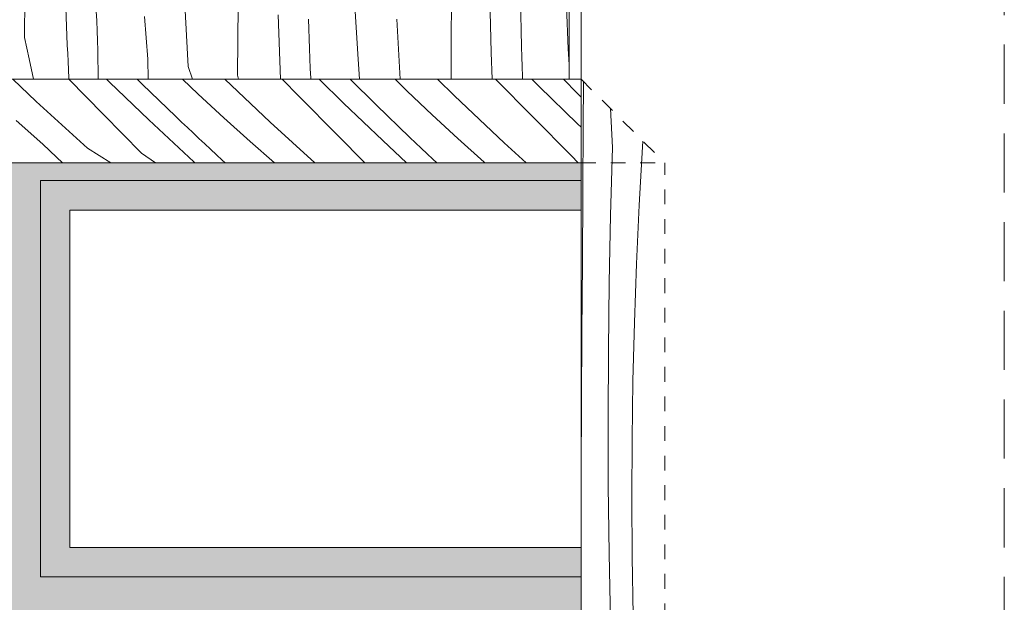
# Model space of a CAD drawing. Extents: x -366324 to -207045, y 68808 to 138616.
# Tile 10 of 170: x -347705 to -346042, y 91923 to 92908. Entities that reach past the tile are written whole.
import ezdxf

# ---------------------------------------------------------------- set-up
doc = ezdxf.new("R2010")
doc.units = 0
doc.header["$MEASUREMENT"] = 0
for name, pattern in [('Dashed', [564.444447, 282.222223, -282.222223]), ('Hidden Line', [50, 25, -25]), ('Krawędzie ukryte', [150, 100, -50])]:
    doc.linetypes.add(name, pattern=pattern)
doc.layers.add('Arch kolorystyka_Nr_Pióra__2', color=7, linetype='Continuous', lineweight=13, true_color=0x7f7f7f)
doc.layers.add('Arch kolorystyka_Nr_Pióra__22', color=7, linetype='Continuous', lineweight=9, true_color=0x7f7f7f)
for name, color, linetype, lineweight in [('Arch okna_Nr_Pióra__21', 7, 'Continuous', 9), ('Arch ściany zewnętrzne_Nr_Pióra__21', 7, 'Continuous', 9), ('INWENT.ŚCIANY_Nr_Pióra__21', 7, 'Continuous', 9)]:
    doc.layers.add(name, color=color, linetype=linetype, lineweight=lineweight)

# ---------------------------------------------------------------- blocks, each defined once
blk = doc.blocks.new('*X58')
at = {"layer": 'Arch kolorystyka_Nr_Pióra__22', "linetype": 'Continuous'}
for p, q in [((-347697.3, 92877.6), (-347696.5, 92995.6)), ((-347624.8, 92864.8), (-347629, 92979.2)), ((-346976.1, 92868.6), (-346975.3, 92986.7)), ((-347420.5, 92828.8), (-347428.1, 92972.1)), ((-346908.6, 92852.2), (-346911.5, 92966.6)), ((-346857.5, 92861.9), (-346859.6, 92961)), ((-347337.1, 92814.1), (-347336.3, 92932.1)), ((-346778.3, 92858.4), (-346781.6, 92930.8)), ((-347575.2, 92905.6), (-347575.8, 92922.3)), ((-347488.9, 92840.9), (-347494.4, 92913.1)), ((-347264.8, 92807), (-347268.8, 92915.7)), ((-347134.2, 92849.6), (-347138.5, 92921.9)), ((-347574.5, 92889), (-347575.2, 92905.6)), ((-347216.7, 92892.1), (-347217.3, 92908.7)), ((-347062.5, 92807), (-347067.9, 92908.5)), ((-347697.3, 92877.6), (-347689.1, 92841.7)), ((-347573.8, 92872.4), (-347574.5, 92889)), ((-347216.2, 92875.4), (-347216.7, 92892.1)), ((-347624.2, 92850.8), (-347624.8, 92864.8)), ((-347573.1, 92855.7), (-347573.8, 92872.4)), ((-347215.6, 92858.8), (-347216.2, 92875.4)), ((-346976.5, 92807), (-346976.1, 92868.6)), ((-346857.1, 92845.2), (-346857.5, 92861.9)), ((-347623.6, 92836.8), (-347624.2, 92850.8)), ((-347572.5, 92807), (-347573.1, 92855.7)), ((-347215, 92842.1), (-347215.6, 92858.8)), ((-347131, 92807), (-347134.2, 92849.6)), ((-346906.9, 92807), (-346908.6, 92852.2)), ((-346856.5, 92828.6), (-346857.1, 92845.2)), ((-346776.7, 92831.3), (-346778.3, 92858.4)), ((-347689.1, 92841.7), (-347681.9, 92807)), ((-347623, 92822.8), (-347623.6, 92836.8)), ((-347488.3, 92807), (-347488.9, 92840.9)), ((-347420.5, 92828.8), (-347413.4, 92807)), ((-347214.3, 92825.5), (-347215, 92842.1)), ((-346856, 92811.9), (-346856.5, 92828.6)), ((-347622.4, 92808.8), (-347623, 92822.8)), ((-347337.1, 92814.1), (-347335.5, 92807)), ((-347213.6, 92808.8), (-347214.3, 92825.5)), ((-346855.8, 92807), (-346856, 92811.9)), ((-347622.3, 92807), (-347622.4, 92808.8)), ((-347213.5, 92807), (-347213.6, 92808.8))]:
    blk.add_line(p, q, dxfattribs=at)
blk = doc.blocks.new('Wypełnienie_29')
at = {"layer": 'Arch kolorystyka_Nr_Pióra__22', "linetype": 'Dashed'}
blk.add_blockref('*X58', (0, 0), dxfattribs=at)
blk = doc.blocks.new('*X66')
at = {"layer": 'Arch kolorystyka_Nr_Pióra__22', "linetype": 'Continuous'}
for p, q in [((-346753, 92733.4), (-346752.5, 92796)), ((-346752.5, 92796), (-346752.5, 92802.8)), ((-346703.6, 92691.8), (-346707.3, 92757.7)), ((-346753.8, 92615.3), (-346753, 92733.4)), ((-346653, 92692.8), (-346652.2, 92702.5)), ((-346706.9, 92577.4), (-346703.6, 92691.8)), ((-346658.5, 92593.9), (-346653, 92692.8)), ((-346754.6, 92497.3), (-346753.8, 92615.3)), ((-346663.1, 92495), (-346658.5, 92593.9)), ((-346709.2, 92463), (-346706.9, 92577.4)), ((-346755.3, 92379.3), (-346754.6, 92497.3)), ((-346666.6, 92396), (-346663.1, 92495)), ((-346710.6, 92348.6), (-346709.2, 92463)), ((-346669.1, 92296.9), (-346666.6, 92396)), ((-346756, 92261.2), (-346755.3, 92379.3)), ((-346711.1, 92234.1), (-346710.6, 92348.6)), ((-346670.6, 92197.8), (-346669.1, 92296.9)), ((-346756.7, 92143.2), (-346756, 92261.2)), ((-346710.8, 92119.6), (-346711.1, 92234.1)), ((-346671.1, 92098.6), (-346670.6, 92197.8)), ((-346756.7, 92140.9), (-346756.7, 92143.2)), ((-346709.5, 92005.2), (-346710.8, 92119.6)), ((-346670.5, 91999.5), (-346671.1, 92098.6)), ((-346707.3, 91890.7), (-346709.5, 92005.2)), ((-346669, 91900.4), (-346670.5, 91999.5))]:
    blk.add_line(p, q, dxfattribs=at)
blk = doc.blocks.new('Wypełnienie_33')
at = {"layer": 'Arch kolorystyka_Nr_Pióra__22', "linetype": 'Dashed'}
blk.add_blockref('*X66', (0, 0), dxfattribs=at)
blk = doc.blocks.new('*X70')
at = {"layer": 'Arch kolorystyka_Nr_Pióra__22', "linetype": 'Continuous'}
for p, q in [((-347677.6, 92769.7), (-347716.9, 92807)), ((-347563.7, 92747.6), (-347622.4, 92807)), ((-347553.3, 92801.9), (-347558.7, 92807)), ((-347487.1, 92738.6), (-347553.3, 92801.9)), ((-347498.3, 92798.7), (-347506.7, 92807)), ((-347441.4, 92743.9), (-347498.3, 92798.7)), ((-347403.6, 92782), (-347430, 92807)), ((-347282.3, 92734.6), (-347358.6, 92807)), ((-347232.9, 92777.8), (-347261.7, 92807)), ((-347158, 92766.7), (-347199.4, 92807)), ((-347103, 92763.6), (-347147, 92807)), ((-347050.5, 92787), (-347071.1, 92807)), ((-346970.5, 92778.8), (-346999.1, 92807)), ((-346837.5, 92742.7), (-346901.1, 92807)), ((-346827.7, 92794.9), (-346839.9, 92807)), ((-346762.7, 92731.6), (-346827.7, 92794.9)), ((-346763.2, 92783.3), (-346786.6, 92807)), ((-347360.3, 92742), (-347403.6, 92782)), ((-347168.4, 92712.5), (-347232.9, 92777.8)), ((-347008.3, 92746.9), (-347050.5, 92787)), ((-346886.9, 92699.5), (-346970.5, 92778.8)), ((-346756.7, 92776.9), (-346763.2, 92783.3)), ((-347590.7, 92690.5), (-347677.6, 92769.7)), ((-347091.8, 92703.4), (-347158, 92766.7)), ((-347046.1, 92708.8), (-347103, 92763.6)), ((-347499.2, 92682.3), (-347563.7, 92747.6)), ((-346965, 92706.9), (-347008.3, 92746.9)), ((-347665.9, 92697.2), (-347711.3, 92737.1)), ((-347419.7, 92675.3), (-347487.1, 92738.6)), ((-347431.7, 92734.7), (-347441.4, 92743.9)), ((-347422, 92725.5), (-347431.7, 92734.7)), ((-347315.9, 92702), (-347360.3, 92742)), ((-347206.7, 92665.6), (-347282.3, 92734.6)), ((-346773, 92677.4), (-346837.5, 92742.7)), ((-346756.7, 92725.9), (-346762.7, 92731.6)), ((-347412.2, 92716.3), (-347422, 92725.5)), ((-347402.4, 92707.1), (-347412.2, 92716.3)), ((-347122, 92665.6), (-347168.4, 92712.5)), ((-347643, 92675.1), (-347665.9, 92697.2)), ((-347392.6, 92697.9), (-347402.4, 92707.1)), ((-347382.7, 92688.6), (-347392.6, 92697.9)), ((-347274.6, 92665.6), (-347315.9, 92702)), ((-347051.5, 92665.6), (-347091.8, 92703.4)), ((-347036.4, 92699.6), (-347046.1, 92708.8)), ((-347026.7, 92690.3), (-347036.4, 92699.6)), ((-346920.6, 92666.9), (-346965, 92706.9)), ((-346849.8, 92665.6), (-346886.9, 92699.5)), ((-347590.7, 92690.5), (-347551.4, 92665.6)), ((-347499.2, 92682.3), (-347475.6, 92665.6)), ((-347372.8, 92679.4), (-347382.7, 92688.6)), ((-347362.9, 92670.2), (-347372.8, 92679.4)), ((-347016.9, 92681.1), (-347026.7, 92690.3)), ((-347007.1, 92671.9), (-347016.9, 92681.1)), ((-347633.1, 92665.6), (-347643, 92675.1)), ((-347411.3, 92667.5), (-347419.7, 92675.3)), ((-347409.3, 92665.6), (-347411.3, 92667.5)), ((-347358.2, 92665.6), (-347362.9, 92670.2)), ((-347000.4, 92665.6), (-347007.1, 92671.9)), ((-346919.2, 92665.6), (-346920.6, 92666.9)), ((-346761.4, 92665.6), (-346773, 92677.4))]:
    blk.add_line(p, q, dxfattribs=at)
blk = doc.blocks.new('Wypełnienie_35')
at = {"layer": 'Arch kolorystyka_Nr_Pióra__22', "linetype": 'Dashed'}
blk.add_blockref('*X70', (0, 0), dxfattribs=at)

msp = doc.modelspace()

# ---------------------------------------------------------------- hatches: boundary and pattern name
at = {"layer": 'Arch kolorystyka_Nr_Pióra__2', "linetype": 'Continuous'}
h = msp.add_hatch(color=256, dxfattribs=at)
h.paths.add_polyline_path([(-346756.7, 91845.6), (-346756.7, 92015.6), (-347620.3, 92015.6), (-347620.3, 92585.6), (-346756.7, 92585.6), (-346756.7, 92665.6), (-348795.3, 92665.6), (-348795.3, 90787), (-348715.3, 90787), (-348715.3, 91845.6), (-347790.3, 91845.6), (-347790.3, 90787), (-347620.3, 90787), (-347620.3, 91845.6)], flags=0)
h.paths.add_polyline_path([(-347790.3, 92015.6), (-348715.3, 92015.6), (-348715.3, 92585.6), (-347790.3, 92585.6)], flags=0)

# ---------------------------------------------------------------- linework, layer by layer
at = {"layer": 'Arch okna_Nr_Pióra__21', "linetype": 'Hidden Line'}
for p in [(-346756.7, 92807), (-346756.7, 92665.6), (-346615.3, 90645.6)]:
    msp.add_line(p, (-346615.3, 92665.6), dxfattribs=at)
at = {"layer": 'Arch okna_Nr_Pióra__21', "linetype": 'Continuous'}
for p, q in [((-347670.3, 92635.6), (-347670.3, 91965.6)), ((-347670.3, 92635.6), (-346756.7, 92635.6)), ((-347620.3, 92585.6), (-346756.7, 92585.6)), ((-347620.3, 92585.6), (-347620.3, 92015.6)), ((-347620.3, 92015.6), (-346756.7, 92015.6)), ((-347670.3, 91965.6), (-346756.7, 91965.6))]:
    msp.add_line(p, q, dxfattribs=at)
at = {"layer": 'Arch ściany zewnętrzne_Nr_Pióra__21', "linetype": 'Continuous'}
for p, q in [((-346756.7, 90787), (-346756.7, 96472)), ((-346776.7, 92807), (-346776.7, 94352)), ((-348936.7, 92807), (-346756.7, 92807)), ((-346756.7, 90202.8), (-346756.7, 92807)), ((-348795.3, 92665.6), (-346756.7, 92665.6))]:
    msp.add_line(p, q, dxfattribs=at)
at = {"layer": 'INWENT.ŚCIANY_Nr_Pióra__21', "linetype": 'Krawędzie ukryte'}
msp.add_line((-346041.7, 97365.6), (-346041.7, 90202.8), dxfattribs=at)

# ---------------------------------------------------------------- block references
at = {"layer": 'Arch kolorystyka_Nr_Pióra__22', "linetype": 'Dashed'}
for name in ['Wypełnienie_29', 'Wypełnienie_35', 'Wypełnienie_33']:
    msp.add_blockref(name, (0, 0), dxfattribs=at)

doc.saveas('drawing.dxf')
